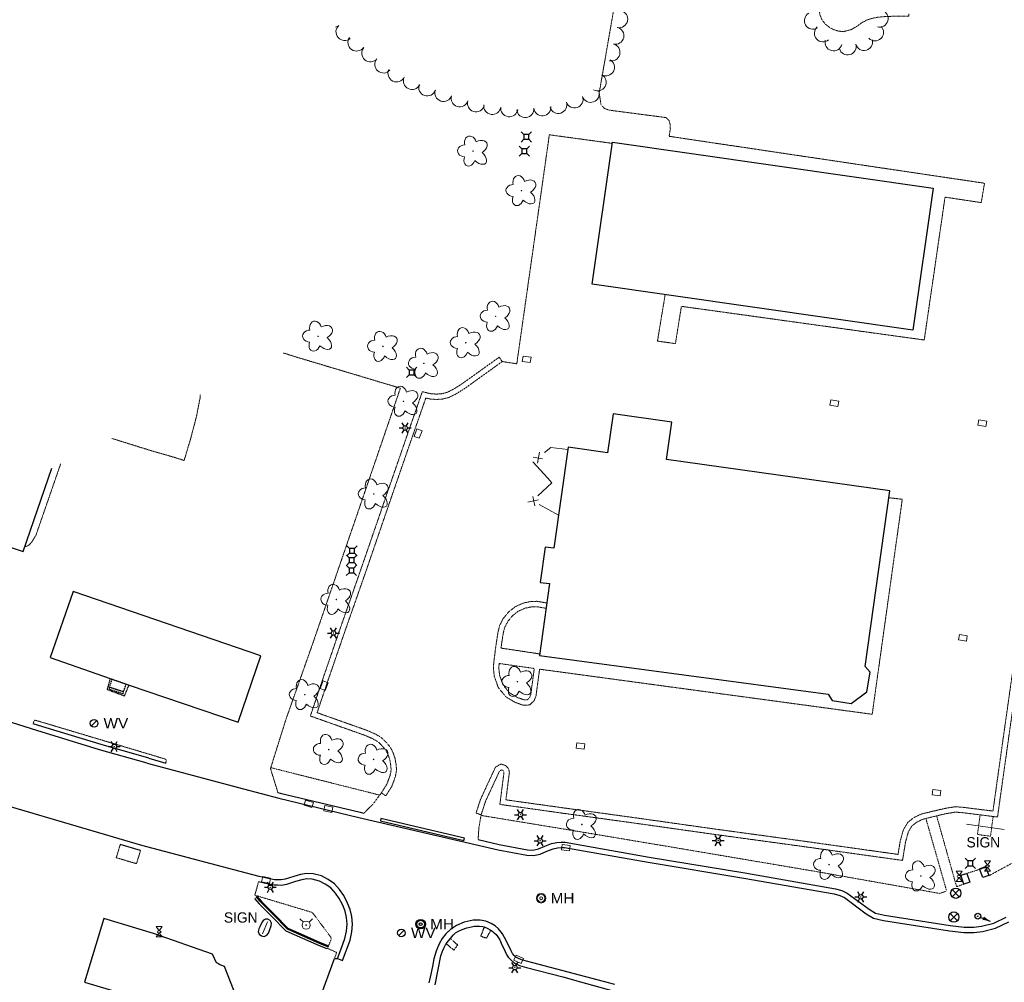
# Model space of a CAD drawing. Extents: x 386588 to 390135, y 96998 to 113606.
# Tile 19 of 92: x 387299 to 387758, y 99148 to 99596. Entities that reach past the tile are written whole.
import ezdxf
from ezdxf.enums import TextEntityAlignment as Align

# ---------------------------------------------------------------- set-up
doc = ezdxf.new("R2010")
doc.units = 0
doc.header["$MEASUREMENT"] = 0
for name, pattern in [('Wisdot1', [0.0625, 0.03125, -0.03125]), ('Wisdot3', [0.1875, 0.125, -0.0625]), ('Wisdot5', [0.1, 0.05, -0.05])]:
    doc.linetypes.add(name, pattern=pattern)
for name, color, linetype, lineweight in [('E_BLD', 241, 'Continuous', 25), ('E_BLD_HvyDash', 241, 'Wisdot3', 25), ('E_BLD_Steps', 30, 'Wisdot1', 25), ('E_DRN', 40, 'Continuous', 15), ('E_DWY', 2, 'Wisdot3', 15), ('E_LAND_Vegetation', 3, 'Continuous', 15), ('E_LTG', 21, 'Continuous', 25), ('E_MISCPROP_Railing', 30, 'Continuous', 15), ('E_PATH_Sidewalk', 2, 'Wisdot5', 15), ('E_RDWY', 21, 'Continuous', 25), ('E_RDWY_AsphConc', 200, 'Continuous', 25), ('E_RDWY_C_and_G', 21, 'Continuous', 25), ('E_SGN', 21, 'Continuous', 15), ('E_SIG', 5, 'Continuous', 30), ('E_UTL_AG', 30, 'Continuous', 15), ('E_UTL_AG_Bold', 30, 'Continuous', 25), ('E_UTL_E_Bold', 1, 'Continuous', 25), ('E_UTL_MH', 30, 'Continuous', 15), ('E_UTL_SAN', 3, 'Continuous', 25), ('E_UTL_W', 5, 'Continuous', 25), ('E_UTL_WHydrant', 4, 'Continuous', 15), ('E_WAL', 40, 'Continuous', 25)]:
    doc.layers.add(name, color=color, linetype=linetype, lineweight=lineweight)
doc.styles.add('Style-dot_font5', font='dot_font5.shx')

# ---------------------------------------------------------------- blocks, each defined once
blk = doc.blocks.new('INLET')
at = {"layer": 'E_DRN', "flags": 128}
blk.add_lwpolyline([(-7.5, 10), (7.5, 10), (7.5, 0), (-7.5, 0)], close=True, dxfattribs=at)
blk = doc.blocks.new('LPOL')
at = {"layer": 'E_LTG'}
for p, q in [((-4, 0), (-1.5, 0)), ((-0.75, 1.3), (-2, 3.46)), ((0.75, 1.3), (2, 3.46)), ((1.5, 0), (4, 0)), ((-2, -3.46), (-0.75, -1.3)), ((2, -3.46), (0.75, -1.3))]:
    blk.add_line(p, q, dxfattribs=at)
for radius in [1.5, 1.5, 1.5, 0.125]:
    blk.add_circle((0, 0), radius, dxfattribs=at)
blk = doc.blocks.new('MH')
at = {"layer": 'E_UTL_MH'}
for radius in [5, 4, 1.5]:
    blk.add_circle((0, 0), radius, dxfattribs=at)
at = {"layer": 'E_UTL_MH', "style": 'Style-dot_font5', "width": 1.111111}
blk.add_text('MH', height=10.8, dxfattribs=at).set_placement((10, 0), align=Align.MIDDLE_LEFT)
blk = doc.blocks.new('MTR')
at = {"layer": 'E_UTL_AG', "flags": 128}
for points in [[(-3.8, 6.5), (3.8, 6.5), (0, 1.2)], [(-3.8, -6.5), (3.8, -6.5), (0, -1.2)]]:
    blk.add_lwpolyline(points, close=True, dxfattribs=at)
at = {"layer": 'E_UTL_AG'}
blk.add_ellipse((0, 0), major_axis=(2.5, 0), ratio=0.5, dxfattribs=at)
blk = doc.blocks.new('PBX')
at = {"layer": 'E_SIG'}
for p, q in [((4.9, 5.1), (-5.1, -5.1)), ((-5.1, 5), (5, -5.2))]:
    blk.add_line(p, q, dxfattribs=at)
blk.add_circle((0, 0), 7.21, dxfattribs=at)
blk = doc.blocks.new('PED')
at = {"layer": 'E_UTL_AG_Bold'}
for p, q in [((-2.5, 2.5), (-5.3, 5.3)), ((2.5, 2.5), (5.3, 5.3)), ((-2.5, -2.5), (-5.3, -5.3)), ((2.5, -2.5), (5.3, -5.3))]:
    blk.add_line(p, q, dxfattribs=at)
at = {"layer": 'E_UTL_AG_Bold', "flags": 128}
blk.add_lwpolyline([(-2.5, -2.5), (2.5, -2.5), (2.5, 2.5), (-2.5, 2.5)], close=True, dxfattribs=at)
blk = doc.blocks.new('SIGN')
at = {"layer": 'E_SGN', "lineweight": 13, "style": 'Style-dot_font5'}
blk.add_text('SIGN', height=12, dxfattribs=at).set_placement((0, 0), align=Align.MIDDLE_CENTER)
blk = doc.blocks.new('DTRE')
at = {"layer": 'E_LAND_Vegetation'}
blk.add_circle((-0.18, 0), 0.183, dxfattribs=at)
for centre, major_axis, ratio in [((-1.87, 5.32), (1.36, -4.98), 0.782863), ((4.06, 2.74), (-5.27, -2.93), 0.691916), ((-5.87, 0.15), (4.93, -0.12), 0.832022), ((-2.49, -5.24), (1.8, 4.86), 0.716896), ((3.54, -3.71), (-5.01, 4.58), 0.560249)]:
    blk.add_ellipse(centre, major_axis=major_axis, ratio=ratio, start_param=1.570796, end_param=4.712389, dxfattribs=at)
blk = doc.blocks.new('SAMH')
at = {"layer": 'E_UTL_SAN'}
for radius in [5, 4, 1.5]:
    blk.add_circle((0, 0), radius, dxfattribs=at)
at = {"layer": 'E_UTL_SAN', "style": 'Style-dot_font5', "width": 1.111111}
blk.add_text('MH', height=10.8, dxfattribs=at).set_placement((10, 0), align=Align.MIDDLE_LEFT)
blk = doc.blocks.new('WV')
at = {"layer": 'E_UTL_W'}
blk.add_line((-2.8, -2.8), (2.8, 2.8), dxfattribs=at)
blk.add_circle((0, 0), 4, dxfattribs=at)
at = {"layer": 'E_UTL_W', "style": 'Style-dot_font5', "width": 1.111111}
blk.add_text('WV', height=10.8, dxfattribs=at).set_placement((10, 0), align=Align.MIDDLE_LEFT)
blk = doc.blocks.new('HYD')
at = {"layer": 'E_UTL_WHydrant'}
for p, q in [((-3.8, 3.8), (-8.3, 8.3)), ((3.8, 3.8), (8.3, 8.3))]:
    blk.add_line(p, q, dxfattribs=at)
for radius in [5.48, 0.42]:
    blk.add_circle((0, 0), radius, dxfattribs=at)

msp = doc.modelspace()

# ---------------------------------------------------------------- linework, layer by layer
at = {"layer": 'E_BLD'}
for p, q in [((387566.2, 99473.28), (387575.7, 99539.42)), ((387575.7, 99539.42), (387725.21, 99517.92)), ((387725.21, 99517.92), (387715.7, 99451.79)), ((387725.21, 99517.92), (387725.21, 99517.92)), ((387715.7, 99451.79), (387566.2, 99473.28)), ((387566.2, 99473.28), (387566.2, 99473.28)), ((387715.7, 99451.79), (387715.7, 99451.79)), ((387576.03, 99412.77), (387573.47, 99394.59)), ((387603.38, 99408.93), (387576.03, 99412.77)), ((387600.93, 99391.48), (387603.38, 99408.93)), ((387603.38, 99408.93), (387603.38, 99408.93)), ((387555.03, 99397.19), (387548.41, 99350.12)), ((387573.47, 99394.59), (387555.03, 99397.19)), ((387555.03, 99397.19), (387555.03, 99397.19)), ((387573.47, 99394.59), (387573.47, 99394.59)), ((387704.93, 99376.85), (387600.93, 99391.48)), ((387600.93, 99391.48), (387600.93, 99391.48)), ((387301.04, 99348.55), (387314.4, 99387.39)), ((387693.43, 99295.06), (387704.93, 99376.85)), ((387281.93, 99355.12), (387301.04, 99348.55)), ((387544.37, 99350.69), (387542.04, 99334.13)), ((387548.41, 99350.12), (387544.37, 99350.69)), ((387544.37, 99350.69), (387544.37, 99350.69)), ((387548.41, 99350.12), (387548.41, 99350.12)), ((387542.04, 99334.13), (387542.04, 99334.13)), ((387542.04, 99334.13), (387546.44, 99333.66)), ((387324.37, 99330.01), (387313.62, 99299.17)), ((387411.88, 99299.96), (387324.37, 99330.01)), ((387546.44, 99333.66), (387541.68, 99300.12)), ((387313.62, 99299.17), (387341.71, 99289.39)), ((387401.28, 99269.07), (387411.88, 99299.96)), ((387541.68, 99300.12), (387676.3, 99282.19)), ((387541.68, 99300.12), (387541.68, 99300.12)), ((387695.84, 99292.35), (387693.43, 99295.06)), ((387693.43, 99295.06), (387693.43, 99295.06)), ((387341.71, 99289.39), (387350.44, 99286.32)), ((387694.27, 99283.26), (387695.84, 99292.35)), ((387695.84, 99292.35), (387695.84, 99292.35)), ((387350.44, 99286.32), (387401.28, 99269.07)), ((387676.3, 99282.19), (387676.3, 99282.19)), ((387676.3, 99282.19), (387678.15, 99279.22)), ((387678.15, 99279.22), (387678.15, 99279.22)), ((387678.15, 99279.22), (387687, 99277.84)), ((387687, 99277.84), (387694.27, 99283.26)), ((387687, 99277.84), (387687, 99277.84)), ((387338.65, 99177.61), (387329.7, 99147.93)), ((387361.81, 99170.62), (387338.65, 99177.61)), ((387389.34, 99160.92), (387361.81, 99170.62)), ((387391.2, 99156.88), (387389.34, 99160.92)), ((387392.47, 99156.38), (387391.2, 99156.88)), ((387392.38, 99156.1), (387392.47, 99156.38)), ((387394.95, 99155.15), (387392.38, 99156.1)), ((387402.13, 99136.77), (387394.95, 99155.15)), ((387329.7, 99147.93), (387352.68, 99141))]:
    msp.add_line(p, q, dxfattribs=at)
at = {"layer": 'E_BLD_HvyDash', "flags": 128}
for points in [[(387341.71, 99289.39), (387340.24, 99284.35)], [(387340.24, 99284.35), (387348.35, 99281.34)], [(387348.35, 99281.34), (387350.44, 99286.32)], [(387515.97, 99173.68), (387514.35, 99169.36)], [(387514.35, 99169.36), (387517.14, 99168.43)], [(387517.14, 99168.43), (387519.03, 99172.16)], [(387498.24, 99165.82), (387501.85, 99162.84)], [(387503.61, 99165.23), (387500.21, 99168.19)], [(387501.85, 99162.84), (387503.61, 99165.23)]]:
    msp.add_lwpolyline(points, dxfattribs=at)
at = {"layer": 'E_BLD_Steps', "flags": 128}
for points in [[(387341.36, 99285.44), (387342.56, 99288.99)], [(387349.07, 99286.72), (387342.56, 99288.99)], [(387341.14, 99284.39), (387341.4, 99285.26)], [(387347.61, 99282.29), (387341.14, 99284.39)], [(387341.36, 99285.44), (387347.93, 99283.3)], [(387341.4, 99285.26), (387341.36, 99285.44)], [(387347.88, 99283.14), (387341.4, 99285.26)], [(387347.93, 99283.3), (387349.07, 99286.72)], [(387347.61, 99282.29), (387347.88, 99283.14)], [(387347.88, 99283.14), (387347.93, 99283.3)]]:
    msp.add_lwpolyline(points, dxfattribs=at)
at = {"layer": 'E_DWY', "flags": 128}
for points in [[(387602.13, 99542.12), (387602.69, 99545.55), (387602.66, 99547.59), (387602.07, 99549.43), (387600.71, 99550.85), (387574.21, 99554.31), (387572.03, 99555.07), (387570.35, 99556.9), (387569.51, 99562.51), (387570.07, 99565.4), (387578.04, 99611.14), (387579.03, 99619.31), (387580.42, 99661.95), (387581.14, 99664.56), (387582.77, 99666.01), (387591.27, 99671.45), (387592.69, 99673.68), (387593.06, 99677.06), (387593.63, 99684.18), (387593.94, 99686.53), (387595.26, 99688.17), (387596.64, 99689.16), (387598.85, 99689.64), (387624.72, 99689.47), (387627.45, 99689.05), (387629.57, 99688.06), (387631.87, 99686.65), (387634.57, 99685.78), (387643.57, 99685.23), (387644.45, 99685.23), (387645.01, 99684.54), (387645.22, 99682.89), (387642.52, 99632.49), (387642.84, 99631.35), (387673.7, 99609.75), (387673.92, 99607.95), (387673.27, 99606.15), (387672.53, 99603.69), (387672.06, 99601.53), (387672.36, 99598.86), (387673.45, 99596.26), (387674.99, 99594.35), (387677.48, 99592.45), (387679.9, 99591.41), (387683.07, 99590.88), (387687, 99591.86), (387689.98, 99593.64), (387692.24, 99595.29), (387694.55, 99596.43), (387697.25, 99597.23), (387699.55, 99597.65), (387704.1, 99598.03), (387713.78, 99598.11), (387713.77, 99599.26)], [(387524.38, 99437.15), (387531.14, 99436.11), (387546.31, 99542.83), (387575.62, 99538.84)], [(387600.28, 99468.38), (387596.7, 99446.69), (387605.05, 99445.5), (387607.85, 99462.88), (387721, 99447.19), (387730.69, 99513.75), (387747.57, 99511.23), (387749.09, 99520.25), (387602.13, 99542.12)], [(387514.53, 99225.91), (387512.15, 99226.68), (387514.21, 99233.06), (387521.21, 99248.12), (387523.83, 99249.59), (387526.1, 99248.76), (387527.31, 99247.36), (387527.7, 99245.77), (387526.05, 99232.88), (387553.09, 99229.09), (387587.79, 99224.31), (387622.72, 99219.37), (387662.59, 99213.92), (387708.8, 99207.45), (387709.79, 99213.5), (387711.29, 99218.97), (387713.35, 99222.37), (387716.13, 99224.57), (387719.56, 99226.24), (387730.27, 99228.81), (387735.15, 99229.64), (387738.42, 99229.47), (387753.02, 99227.64), (387757.36, 99258.54), (387763.56, 99302.36), (387770.21, 99349.84), (387774.98, 99384.14), (387777.35, 99401.49), (387768.74, 99402.58), (387766.58, 99403.48), (387764.75, 99405.28), (387763.7, 99407.68), (387763.45, 99409.92), (387763.55, 99411.33), (387764.05, 99416.08), (387765.36, 99418.24), (387767.52, 99420.05), (387769.98, 99420.65), (387771.78, 99420.74), (387783.9, 99419.29), (387786.99, 99444.62), (387789.88, 99468.53), (387790.86, 99477.67), (387776.19, 99478.98), (387774.05, 99479.8), (387772.71, 99481.92), (387772.32, 99483.78), (387772.54, 99485.85), (387773.71, 99487.83), (387775.57, 99489.29), (387777.24, 99489.7), (387778.85, 99489.99), (387787.23, 99490.42), (387792.11, 99490.31), (387796.27, 99489.57), (387800.11, 99488.38), (387804.02, 99486.62), (387802.99, 99484.34)], [(387514.53, 99225.91), (387516.54, 99232.15), (387523.13, 99246.33), (387524.05, 99246.85), (387524.64, 99246.63), (387525.02, 99246.19), (387525.16, 99245.63), (387523.26, 99230.75), (387552.75, 99226.62), (387587.45, 99221.83), (387622.38, 99216.89), (387662.25, 99211.44), (387710.88, 99204.64), (387712.24, 99212.96), (387713.61, 99217.97), (387715.26, 99220.69), (387717.47, 99222.45), (387720.41, 99223.87), (387730.78, 99226.36), (387735.3, 99227.13), (387738.2, 99226.98), (387755.15, 99224.86), (387759.83, 99258.19), (387766.04, 99302.01), (387772.68, 99349.5), (387777.46, 99383.8), (387780.17, 99403.65), (387769.39, 99405.02), (387767.99, 99405.6), (387766.84, 99406.73), (387766.14, 99408.33), (387765.96, 99409.98), (387766.04, 99411.12), (387766.48, 99415.26), (387767.28, 99416.6), (387768.67, 99417.76), (387770.34, 99418.16), (387771.69, 99418.23), (387786.08, 99416.51), (387789.48, 99444.32), (387792.37, 99468.24), (387793.62, 99479.93), (387776.76, 99481.44), (387775.72, 99481.84), (387775.06, 99482.88), (387774.85, 99483.91), (387774.97, 99485.05), (387775.62, 99486.16), (387776.69, 99486.99), (387777.76, 99487.25), (387779.13, 99487.5), (387787.27, 99487.92), (387791.86, 99487.82), (387795.68, 99487.14), (387799.22, 99486.03), (387802.99, 99484.34)], [(387428.1, 99439.33), (387422.42, 99441.14)], [(387419.8, 99236.34), (387416.36, 99247.44), (387423.55, 99270.32), (387436.26, 99306.34), (387455.88, 99363.4), (387476.89, 99424.73), (387428.1, 99439.33)], [(387468.01, 99236.08), (387470.63, 99240.24), (387472.12, 99244.34), (387472.58, 99246.65), (387472.44, 99248.86), (387472.01, 99251.41), (387471.08, 99254.17), (387470.15, 99255.92), (387468.78, 99257.6), (387467.29, 99259.18), (387465.94, 99260.25), (387463.65, 99261.5), (387460.38, 99262.93), (387434.94, 99271.94), (387440.61, 99288.8), (387448.38, 99311.38), (387458.35, 99339.88), (387470.94, 99376.45), (387479.34, 99400.75), (387487.13, 99423.12), (387490.79, 99422.2), (387493.39, 99421.98), (387496, 99422.11), (387498.65, 99422.77), (387501.63, 99424.25), (387505.49, 99426.67), (387522.92, 99439.18), (387524.38, 99437.15)], [(387468.01, 99236.08), (387470.12, 99234.75), (387472.89, 99239.13), (387474.53, 99243.66), (387475.1, 99246.48), (387474.93, 99249.15), (387474.44, 99252.02), (387473.38, 99255.16), (387472.24, 99257.31), (387470.66, 99259.25), (387468.99, 99261.03), (387467.32, 99262.34), (387464.75, 99263.74), (387461.3, 99265.25), (387438.09, 99273.48), (387442.98, 99288), (387450.74, 99310.56), (387460.72, 99339.06), (387473.3, 99375.64), (387481.71, 99399.93), (387488.74, 99420.14), (387490.38, 99419.73), (387493.34, 99419.48), (387496.36, 99419.63), (387499.51, 99420.41), (387502.85, 99422.06), (387506.88, 99424.59), (387524.38, 99437.15)], [(387383.66, 99421.85), (387383.6, 99420.44), (387381.81, 99411.25), (387379.04, 99400.79), (387376.12, 99391.04), (387371.5, 99392.5), (387359.78, 99395.9), (387342.43, 99401.33)], [(387318.59, 99389.47), (387307.05, 99356.17), (387305.13, 99353.03), (387303.93, 99351.69), (387302.74, 99351.08), (387301.84, 99350.88)], [(387704.49, 99373.7), (387710.77, 99372.95), (387696.75, 99272.76), (387541.77, 99293.77)], [(387545.16, 99324.62), (387540.48, 99325.41), (387537.44, 99325.26), (387534.26, 99324.58), (387530.47, 99322.94), (387527.35, 99320.43), (387524.83, 99317.39), (387523.15, 99314.11), (387522.39, 99311.13), (387521.28, 99303.84), (387520.39, 99296.59)], [(387544.81, 99322.15), (387540.33, 99322.9), (387537.77, 99322.77), (387535.02, 99322.19), (387531.77, 99320.78), (387529.11, 99318.64), (387526.93, 99316.01), (387525.5, 99313.22), (387524.84, 99310.63), (387523.77, 99303.6), (387541.78, 99300.88)], [(387520.39, 99296.59), (387520.25, 99294.23), (387520.68, 99290.34), (387522.57, 99285.12), (387526.14, 99280.81), (387530.4, 99278.29), (387534.16, 99276.94), (387537.14, 99277.1), (387539.18, 99279.02), (387540.08, 99281.26), (387541.77, 99293.77)], [(387522.89, 99296.44), (387522.76, 99294.29), (387523.13, 99290.92), (387524.78, 99286.38), (387527.79, 99282.74), (387531.47, 99280.56), (387534.53, 99279.46), (387536.1, 99279.55), (387537.07, 99280.46), (387537.65, 99281.91), (387539.29, 99294.1)], [(387367.59, 99250.04), (387367.82, 99251.35), (387367.27, 99251.91), (387307.11, 99269.89), (387306.5, 99270.01), (387306.19, 99269.71), (387305.82, 99268.29)], [(387468.01, 99236.08), (387464.27, 99231.05), (387459.92, 99226.64)], [(387514.53, 99225.91), (387513.48, 99219.88), (387513.11, 99214.33)], [(387355.78, 99209.24), (387353.95, 99203.12), (387344.48, 99205.89), (387346.36, 99212)], [(387409.08, 99188.42), (387410.81, 99194.63)], [(387442.9, 99163.68), (387447.16, 99161.76), (387446.21, 99158.97)]]:
    msp.add_lwpolyline(points, dxfattribs=at)
at = {"layer": 'E_LAND_Vegetation'}
for centre, radius, start, end in [((387578.86, 99596.75), 4, 258.499, 78.4837), ((387700.26, 99597), 3.97, 253.7528, 73.7375), ((387669.17, 99596.02), 3.97, 120.1696, 300.1543), ((387445.59, 99596.8), 4, 284.5328, 311.2471), ((387450.87, 99590.79), 4, 131.2624, 311.2471), ((387577.06, 99589.02), 4, 256.6148, 76.5994), ((387673.79, 99590.09), 3.97, 131.1193, 311.1039), ((387698.07, 99590.58), 3.97, 224.3515, 44.3362), ((387456.46, 99585.86), 4, 144.7605, 324.7452), ((387678.73, 99585.93), 3.97, 164.9383, 344.923), ((387692.99, 99586.1), 3.97, 195.1717, 15.1564), ((387462.95, 99580.85), 4, 139.0843, 319.0689), ((387575.21, 99581.24), 4, 256.6148, 76.5994), ((387685.32, 99584.02), 3.97, 195.1717, 15.1564), ((387468.99, 99575.61), 4, 139.0843, 319.0689), ((387572.66, 99574.32), 4, 241.3385, 61.3232), ((387475.11, 99571.46), 4, 153.831, 333.8156), ((387482.29, 99567.93), 4, 153.831, 333.8156), ((387568.82, 99567.3), 4, 241.3385, 61.3232), ((387489.41, 99564.94), 4, 161.1114, 341.096), ((387496.98, 99562.35), 4, 161.1114, 341.096), ((387504.51, 99559.87), 4, 162.9888, 342.9735), ((387512.16, 99557.52), 4, 162.9888, 342.9735), ((387558.01, 99559.35), 4, 198.8277, 18.8124), ((387565.58, 99561.93), 4, 198.8277, 18.8124), ((387519.72, 99556.32), 4, 172.0943, 352.0789), ((387527.64, 99555.22), 4, 172.0943, 352.0789), ((387535.08, 99554.83), 4, 185.7162, 5.7009), ((387543.04, 99555.63), 4, 185.7162, 5.7009), ((387550.44, 99556.77), 4, 198.8277, 18.8124)]:
    msp.add_arc(centre, radius, start, end, dxfattribs=at)
at = {"layer": 'E_MISCPROP_Railing'}
for p, q in [((387540.76, 99389.82), (387541.65, 99394.87)), ((387538.78, 99392.55), (387543.12, 99391.81)), ((387541.32, 99372.77), (387536.31, 99371.68)), ((387539.54, 99369.9), (387538.58, 99374.19))]:
    msp.add_line(p, q, dxfattribs=at)
at = {"layer": 'E_MISCPROP_Railing', "flags": 128}
for points in [[(387544.01, 99394.77), (387546.95, 99397.16), (387554.88, 99396.12)], [(387545.53, 99382.79), (387538.63, 99390.42), (387538.69, 99390.46)], [(387540.94, 99374.58), (387547.45, 99380.67), (387545.53, 99382.79)], [(387550.59, 99365.61), (387541.51, 99370.6)]]:
    msp.add_lwpolyline(points, dxfattribs=at)
at = {"layer": 'E_PATH_Sidewalk', "flags": 128}
for points in [[(387726.77, 99225.4), (387736.08, 99192.37), (387739.35, 99193.56), (387738.17, 99197.75), (387749.74, 99201.42), (387751.25, 99197.57), (387767.34, 99206.26), (387779.35, 99291.38), (387782.52, 99313.05), (387785.25, 99312.76), (387795.44, 99390.99), (387806.01, 99472.45), (387806.22, 99476.26), (387806, 99479.39), (387805.25, 99482.8)], [(387539.29, 99294.1), (387522.89, 99296.44)], [(387416.5, 99247.87), (387467.26, 99235.08)], [(387514.48, 99225.61), (387560.47, 99218.04), (387606.83, 99210.26), (387670.6, 99199.47), (387728.35, 99189.23), (387731.44, 99190.41), (387721.76, 99224.2)], [(387747.03, 99225.87), (387745.81, 99216.72), (387751.87, 99215.92), (387753.12, 99225.11)], [(387409.08, 99188.42), (387435.86, 99180.39), (387444.52, 99168.8), (387444.67, 99168.02), (387442.95, 99163.66)]]:
    msp.add_lwpolyline(points, dxfattribs=at)
at = {"layer": 'E_RDWY', "flags": 128}
for points in [[(387358.92, 99249.9), (387336.74, 99256.24), (387307.46, 99265.16), (387281.16, 99273.35), (387263.86, 99278.79), (387231.12, 99289.86), (387217.4, 99294.71), (387190.88, 99303.82), (387169.15, 99311.58), (387136.8, 99323.08), (387111.73, 99331.66), (387088.64, 99339.67), (387063.88, 99348.48), (387038.98, 99357.32), (387014.98, 99365.59), (386990.37, 99374.26), (386967.33, 99382.32), (386939.46, 99392), (386899.94, 99405.87), (386856.43, 99420.92), (386836.74, 99427.87), (386776.86, 99448.84), (386745.89, 99459.7), (386734.25, 99463.69)], [(387359.61, 99252.31), (387337.45, 99258.64), (387308.2, 99267.55), (387305.82, 99268.29)], [(387359.61, 99252.31), (387367.59, 99250.04)], [(387358.92, 99249.9), (387403.85, 99237.93), (387420.3, 99233.63), (387457.52, 99224.63), (387522.46, 99209.6), (387535.82, 99207.08), (387538.87, 99206.91), (387541.98, 99207.6), (387545.16, 99209.01), (387548.08, 99210.07), (387550.11, 99210.54), (387551.87, 99210.69), (387553.38, 99210.64), (387592.43, 99203.76), (387637.01, 99196.35), (387679.06, 99189.02), (387681.74, 99188.32), (387683.78, 99187.3), (387693.95, 99179.82), (387697.36, 99177.76), (387701.99, 99176.64), (387732.74, 99171.79), (387739.41, 99171.05), (387744.22, 99171.03), (387748.11, 99171.55), (387754.26, 99173.08), (387760.4, 99175.96)], [(387403.85, 99237.93), (387420.3, 99233.63), (387457.52, 99224.63), (387522.46, 99209.6), (387535.82, 99207.08), (387538.87, 99206.91), (387541.98, 99207.6), (387545.16, 99209.01), (387548.08, 99210.07), (387550.11, 99210.54), (387551.87, 99210.69), (387553.38, 99210.64), (387592.43, 99203.76), (387637.01, 99196.35), (387679.06, 99189.02), (387681.74, 99188.32), (387683.78, 99187.3), (387693.95, 99179.82), (387697.36, 99177.76), (387701.99, 99176.64), (387732.74, 99171.79), (387739.41, 99171.05), (387744.22, 99171.03), (387748.11, 99171.55), (387754.26, 99173.08), (387760.4, 99175.96)], [(387419.67, 99236.38), (387419.8, 99236.34), (387420.91, 99236.05), (387458.1, 99227.06), (387459.92, 99226.64)], [(387419.8, 99236.34), (387420.91, 99236.05), (387458.1, 99227.06), (387459.92, 99226.64)], [(387356.49, 99211.64), (387295.18, 99229.61)], [(387355.78, 99209.24), (387346.36, 99212)], [(387447.55, 99158.98), (387449.86, 99158.04), (387451.69, 99162.56), (387453.47, 99167.49), (387454.3, 99171.31), (387454.53, 99174.93), (387454.24, 99178.43), (387453.57, 99181.74), (387452.29, 99184.78), (387450.59, 99188.22), (387448.6, 99191.02), (387446.15, 99193.69), (387443.2, 99195.77), (387440.15, 99197.38), (387436.19, 99198.41), (387433.17, 99198.58), (387430.41, 99198.04), (387427.32, 99197.19), (387423.17, 99195.86), (387421.33, 99195.53), (387419.76, 99195.54), (387418.31, 99195.65), (387415.29, 99196.22), (387411.15, 99197.11), (387399.32, 99200.25), (387356.49, 99211.64)], [(387513.11, 99214.33), (387522.98, 99212.05), (387536.12, 99209.56), (387538.66, 99209.43), (387541.19, 99209.99), (387544.23, 99211.33), (387547.36, 99212.47), (387549.72, 99213.02), (387551.8, 99213.19), (387553.65, 99213.13), (387592.85, 99206.23), (387637.42, 99198.82), (387679.59, 99191.47), (387682.63, 99190.67), (387685.09, 99189.44), (387695.34, 99181.91), (387698.33, 99180.1), (387702.48, 99179.09), (387733.07, 99174.27), (387739.55, 99173.55), (387744.06, 99173.53), (387747.64, 99174.01), (387753.42, 99175.45), (387759.22, 99178.17)], [(387447.55, 99158.98), (387449.86, 99158.04), (387451.69, 99162.56), (387453.47, 99167.49), (387454.3, 99171.31), (387454.53, 99174.93), (387454.24, 99178.43), (387453.57, 99181.74), (387452.29, 99184.78), (387450.59, 99188.22), (387448.6, 99191.02), (387446.15, 99193.69), (387443.2, 99195.77), (387440.15, 99197.38), (387436.19, 99198.41), (387433.17, 99198.58), (387430.41, 99198.04), (387427.32, 99197.19), (387423.17, 99195.86), (387421.33, 99195.53), (387419.76, 99195.54), (387418.31, 99195.65), (387415.29, 99196.22), (387411.15, 99197.11), (387399.32, 99200.25)], [(387447.55, 99158.98), (387449.36, 99163.46), (387451.06, 99168.19), (387451.82, 99171.66), (387452.02, 99174.91), (387451.76, 99178.08), (387451.16, 99181), (387450.02, 99183.74), (387448.44, 99186.93), (387446.66, 99189.45), (387444.49, 99191.8), (387441.89, 99193.64), (387439.24, 99195.03), (387435.8, 99195.92), (387433.34, 99196.07), (387430.98, 99195.61), (387428.03, 99194.79), (387423.78, 99193.43), (387421.54, 99193.02), (387419.66, 99193.04), (387417.99, 99193.16), (387414.79, 99193.77), (387410.81, 99194.63)], [(387576.81, 99146.77), (387533.27, 99158.37), (387531.69, 99159.02), (387530.66, 99159.58), (387529.9, 99160.33), (387529.18, 99161.27), (387528.53, 99162.47), (387526.36, 99167.05), (387524.51, 99170.46), (387522.56, 99172.81), (387521, 99174.13), (387519.2, 99175.31), (387516.74, 99176.35), (387514.02, 99176.81), (387510.81, 99176.8), (387506.64, 99175.81), (387503.02, 99174.28), (387500.17, 99172.38), (387498.11, 99170.44), (387496.32, 99168.21), (387494.98, 99165.76), (387493.51, 99162.32), (387492.54, 99158.8), (387491.85, 99155.21), (387490.81, 99150.16), (387490.2, 99147.64)], [(387421.69, 99089.7), (387432.81, 99122.24), (387446.21, 99158.97), (387447.64, 99158.94)]]:
    msp.add_lwpolyline(points, dxfattribs=at)
at = {"layer": 'E_RDWY_AsphConc', "flags": 128}
for points in [[(387751.03, 99197.61), (387748.35, 99196.62), (387746.81, 99200.78), (387749.61, 99201.77), (387751.03, 99197.61)], [(387742.2, 99194.52), (387739.53, 99193.59), (387738.13, 99197.72), (387740.8, 99198.61), (387742.2, 99194.52)]]:
    msp.add_lwpolyline(points, dxfattribs=at)
at = {"layer": 'E_RDWY_AsphConc'}
msp.add_polyline3d([(387467.79, 99224.1, 1606.06), (387467.61, 99223.06, 1606.15), (387506.52, 99213.99, 1606.06), (387506.76, 99215, 1605.99)], close=True, dxfattribs=at)
at = {"layer": 'E_RDWY_C_and_G'}
for p, q in [((387507.81, 99173.21), (387511.46, 99173.98)), ((387511.46, 99173.98), (387513.79, 99174.04)), ((387511.46, 99173.98), (387511.46, 99173.98)), ((387513.79, 99174.04), (387513.79, 99174.04)), ((387513.79, 99174.04), (387515.29, 99173.84)), ((387515.29, 99173.84), (387515.29, 99173.84)), ((387515.29, 99173.84), (387515.97, 99173.68)), ((387515.97, 99173.68), (387515.97, 99173.68)), ((387515.97, 99173.68), (387517.39, 99173.1)), ((387500.21, 99168.19), (387500.76, 99168.84)), ((387500.76, 99168.84), (387501.68, 99169.94)), ((387500.76, 99168.84), (387500.76, 99168.84)), ((387501.68, 99169.94), (387502.58, 99170.82)), ((387501.68, 99169.94), (387501.68, 99169.94)), ((387502.58, 99170.82), (387503.62, 99171.51)), ((387503.62, 99171.51), (387505.67, 99172.47)), ((387503.62, 99171.51), (387503.62, 99171.51)), ((387505.67, 99172.47), (387507.81, 99173.21)), ((387507.81, 99173.21), (387507.81, 99173.21)), ((387517.39, 99173.1), (387517.39, 99173.1)), ((387517.39, 99173.1), (387519.03, 99172.16)), ((387519.03, 99172.16), (387519.03, 99172.16)), ((387519.03, 99172.16), (387519.33, 99171.96)), ((387519.33, 99171.96), (387519.33, 99171.96)), ((387519.33, 99171.96), (387520.5, 99171.06)), ((387520.5, 99171.06), (387520.5, 99171.06)), ((387520.5, 99171.06), (387521.51, 99170.14)), ((387521.51, 99170.14), (387522.37, 99169.08)), ((387522.37, 99169.08), (387522.37, 99169.08)), ((387522.37, 99169.08), (387523.24, 99167.64)), ((387497.14, 99163.8), (387498.15, 99165.68)), ((387498.15, 99165.68), (387498.24, 99165.82)), ((387498.15, 99165.68), (387498.15, 99165.68)), ((387498.24, 99165.82), (387498.61, 99166.26)), ((387498.24, 99165.82), (387498.24, 99165.82)), ((387498.61, 99166.26), (387500.21, 99168.19)), ((387498.61, 99166.26), (387498.61, 99166.26)), ((387500.21, 99168.19), (387500.21, 99168.19)), ((387523.24, 99167.64), (387523.93, 99166.11)), ((387523.93, 99166.11), (387523.93, 99166.11)), ((387523.93, 99166.11), (387525.73, 99162.19)), ((387493.06, 99146.6), (387495.75, 99160.14)), ((387495.75, 99160.14), (387496.47, 99162.33)), ((387496.47, 99162.33), (387497.14, 99163.8)), ((387496.47, 99162.33), (387496.47, 99162.33)), ((387497.14, 99163.8), (387497.14, 99163.8)), ((387525.73, 99162.19), (387526.49, 99160.51)), ((387526.49, 99160.51), (387526.49, 99160.51)), ((387526.49, 99160.51), (387527.13, 99159.59)), ((387527.13, 99159.59), (387527.13, 99159.59)), ((387527.13, 99159.59), (387528.37, 99158.28)), ((387528.37, 99158.28), (387528.37, 99158.28)), ((387528.37, 99158.28), (387529.73, 99157.06)), ((387529.73, 99157.06), (387529.73, 99157.06)), ((387529.73, 99157.06), (387530.69, 99156.43)), ((387530.69, 99156.43), (387530.69, 99156.43)), ((387530.69, 99156.43), (387532.41, 99155.69)), ((387532.41, 99155.69), (387532.41, 99155.69)), ((387532.41, 99155.69), (387535.63, 99154.79)), ((387535.63, 99154.79), (387552.59, 99150.36)), ((387552.59, 99150.36), (387552.59, 99150.36)), ((387552.59, 99150.36), (387560.8, 99148.12)), ((387560.8, 99148.12), (387560.8, 99148.12)), ((387560.8, 99148.12), (387586.6, 99140.85))]:
    msp.add_line(p, q, dxfattribs=at)
at = {"layer": 'E_RDWY_C_and_G', "flags": 128}
for points in [[(387409.57, 99187.63), (387411.85, 99185.15), (387417.9, 99179.09), (387424.12, 99172.69), (387431.75, 99169.3), (387439.38, 99165.87), (387442.89, 99164.58)], [(387409.58, 99187.64), (387411.86, 99185.16), (387417.91, 99179.1), (387424.13, 99172.7), (387431.75, 99169.31), (387439.39, 99165.88), (387442.89, 99164.59)], [(387409.95, 99187.98), (387412.22, 99185.5), (387418.26, 99179.45), (387424.42, 99173.11), (387431.95, 99169.77), (387439.58, 99166.35), (387443.07, 99165.06)], [(387408.84, 99186.96), (387411.14, 99184.47), (387417.2, 99178.4), (387423.55, 99171.86), (387431.34, 99168.4), (387439.01, 99164.96), (387442.55, 99163.65)]]:
    msp.add_lwpolyline(points, dxfattribs=at)
at = {"layer": 'E_SGN'}
for p, q in [((387758.22, 99219.06), (387740.69, 99221.58)), ((387412.7, 99170.42), (387415.03, 99176.02))]:
    msp.add_line(p, q, dxfattribs=at)
at = {"layer": 'E_SIG'}
msp.add_line((387751.85, 99176.13), (387747.25, 99178.1), dxfattribs=at)
at = {"layer": 'E_SIG', "flags": 128}
msp.add_lwpolyline([(387748.26, 99177.05), (387749.33, 99177.21), (387748.72, 99178.1)], dxfattribs=at)
at = {"layer": 'E_SIG'}
for radius in [1.37, 0.105]:
    msp.add_circle((387745.97, 99178.65), radius, dxfattribs=at)
at = {"layer": 'E_SIG', "extrusion": (0, 0, -1)}
msp.add_arc((-387756.58, 99187.14), 11.99, 293.2613, 311.0236, dxfattribs=at)
at = {"layer": 'E_SIG'}
msp.add_arc((387747.12, 99165.11), 11.99, 66.7387, 84.5011, dxfattribs=at)
at = {"layer": 'E_WAL', "flags": 128}
for points in [[(387411.38, 99173.68), (387410.92, 99172.75)], [(387412.44, 99176), (387411.38, 99173.68)], [(387413.11, 99176.86), (387412.44, 99176)], [(387412.44, 99176), (387412.44, 99176)], [(387414.09, 99177.31), (387413.11, 99176.86)], [(387415.17, 99177.28), (387414.09, 99177.31)], [(387415.17, 99177.28), (387415.17, 99177.28)], [(387416.26, 99176.61), (387415.17, 99177.28)], [(387415.4, 99170.79), (387416.72, 99174.2)], [(387416.84, 99175.47), (387416.26, 99176.61)], [(387416.72, 99174.2), (387416.84, 99175.47)], [(387410.92, 99172.75), (387410.68, 99171.47)], [(387410.68, 99171.47), (387411.13, 99170.25)], [(387411.13, 99170.25), (387412.14, 99169.43)], [(387412.14, 99169.43), (387413.42, 99169.24)], [(387412.14, 99169.43), (387412.14, 99169.43)], [(387413.42, 99169.24), (387414.62, 99169.74)], [(387414.62, 99169.74), (387415.4, 99170.79)], [(387415.4, 99170.79), (387415.4, 99170.79)]]:
    msp.add_lwpolyline(points, dxfattribs=at)

# ---------------------------------------------------------------- block references
at = {"layer": 'E_DRN', "xscale": 0.25, "yscale": 0.25, "zscale": 0.25}
for p, rotation in [((387535.57, 99436.92), 351.849346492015), ((387678.94, 99416.5), 352.2190904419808), ((387747.88, 99407.22), 350.0739964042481), ((387486.33, 99403.12), 69.76249583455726), ((387738.83, 99307.13), 350.8503007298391), ((387440.25, 99286.55), 248.7534782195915), ((387560.66, 99256.77), 352.4977554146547), ((387726.5, 99234.97), 351.4492531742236), ((387434.54, 99232.21, 1605.96), 162.8972407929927), ((387443.59, 99229.83, 1605.83), 167.6469776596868), ((387554.11, 99211.78), 173.7142150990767), ((387414.01, 99194.31, 1605.74), 346.8372985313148), ((387531.48, 99157.43), 336.049873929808)]:
    msp.add_blockref('INLET', p, dxfattribs=dict(at, rotation=rotation))
at = {"layer": 'E_LAND_Vegetation', "xscale": 0.6769248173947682, "yscale": 0.6769248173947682, "zscale": 0.6769248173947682}
for p in [(387510.85, 99535.21), (387533.42, 99516.77), (387521.42, 99458.19), (387438.66, 99448.93), (387507.48, 99445.9), (387468.87, 99444.18), (387487.95, 99436.29), (387478.43, 99418.59), (387464.6, 99375.39), (387447.14, 99326.25), (387531.55, 99287.98), (387432.45, 99281.88), (387443.65, 99256.3), (387464.51, 99251.72), (387561.58, 99221.38), (387676.78, 99202.71), (387719.54, 99197.36)]:
    msp.add_blockref('DTRE', p, dxfattribs=at)
at = {"layer": 'E_LTG', "xscale": 0.692840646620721, "yscale": 0.692840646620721, "zscale": 0.692840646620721}
for p in [(387479.12, 99406.2), (387445.73, 99310.63), (387343.58, 99257.72, 1606.98), (387532.85, 99225.96), (387542.02, 99213.78), (387625, 99213.89), (387416.31, 99192.14, 1606.11), (387691.43, 99187.65), (387530.24, 99154.64)]:
    msp.add_blockref('LPOL', p, dxfattribs=at)
at = {"layer": 'E_SGN', "xscale": 0.3999999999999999, "yscale": 0.3999999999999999, "zscale": 0.3999999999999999}
for p in [(387748.54, 99213.09), (387402.5, 99178.04)]:
    msp.add_blockref('SIGN', p, dxfattribs=at)
at = {"layer": 'E_SIG', "xscale": 0.3326853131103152, "yscale": 0.3326853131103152, "zscale": 0.3326853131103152}
for p in [(387735.69, 99189.36), (387734.8, 99178.25)]:
    msp.add_blockref('PBX', p, dxfattribs=at)
at = {"layer": 'E_UTL_AG', "xscale": 0.3695150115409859, "yscale": 0.3695150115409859, "zscale": 0.3695150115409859}
for p in [(387750.47, 99201.99), (387737.23, 99197.19)]:
    msp.add_blockref('MTR', p, dxfattribs=at)
at = {"layer": 'E_UTL_AG_Bold', "xscale": 0.4503659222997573, "yscale": 0.4503659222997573, "zscale": 0.4503659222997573}
for p in [(387535.62, 99541.85), (387534.65, 99535.18), (387482.19, 99432.08), (387454.33, 99348.92), (387454.19, 99344.54), (387454.08, 99339.79), (387742.49, 99203.28)]:
    msp.add_blockref('PED', p, dxfattribs=at)
at = {"layer": 'E_UTL_E_Bold', "xscale": 0.3695150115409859, "yscale": 0.3695150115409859, "zscale": 0.3695150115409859}
msp.add_blockref('MTR', (387364.44, 99171.4, 1607.5), dxfattribs=at)
at = {"layer": 'E_UTL_MH', "xscale": 0.4444444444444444, "yscale": 0.4444444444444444, "zscale": 0.4444444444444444}
msp.add_blockref('MH', (387542.47, 99187.01), dxfattribs=at)
at = {"layer": 'E_UTL_SAN', "xscale": 0.4444444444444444, "yscale": 0.4444444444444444, "zscale": 0.4444444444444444}
msp.add_blockref('SAMH', (387486.34, 99174.95, 1606.45), dxfattribs=at)
at = {"layer": 'E_UTL_W', "xscale": 0.4444444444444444, "yscale": 0.4444444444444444, "zscale": 0.4444444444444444}
for p in [(387334.14, 99268.54, 1607.67), (387477.4, 99170.86, 1606.38)]:
    msp.add_blockref('WV', p, dxfattribs=at)
at = {"layer": 'E_UTL_WHydrant', "xscale": 0.3477624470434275, "yscale": 0.3477624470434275, "zscale": 0.3477624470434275}
msp.add_blockref('HYD', (387433, 99174.49, 1606.51), dxfattribs=at)

doc.saveas('drawing.dxf')
